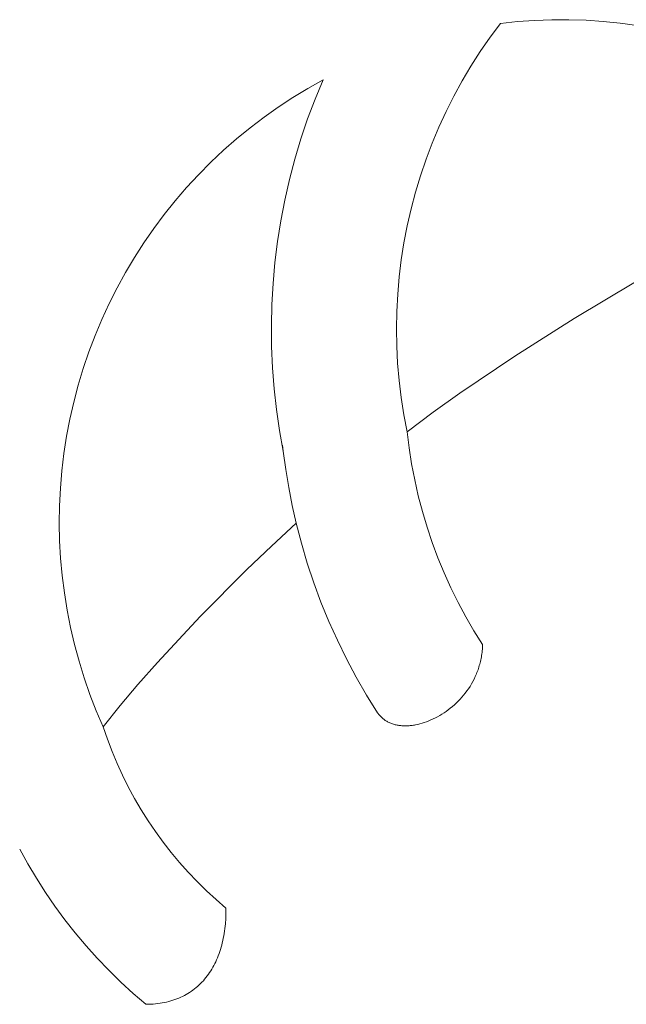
# Model space of a CAD drawing. Header units: millimetres. Extents: x -1459 to 125, y -3469 to 122.
# Tile 156 of 199: x -108.55 to -105.08, y -2913.32 to -2907.68. Entities that reach past the tile are written whole.
import ezdxf

# ---------------------------------------------------------------- set-up
doc = ezdxf.new("R2010")
doc.units = ezdxf.units.MM
doc.header["$MEASUREMENT"] = 0
doc.layers.add('Layer 1', color=7, linetype='Continuous')

msp = doc.modelspace()

# ---------------------------------------------------------------- linework, layer by layer
at = {"layer": 'Layer 1', "color": 18, "lineweight": 9}
for points, knots in [([(-106.3324, -2910.0447), (-106.3324, -2910.0447), (-106.1823, -2909.9335), (-106.1823, -2909.9335), (-106.1823, -2909.9335), (-106.0294, -2909.8245), (-106.0294, -2909.8245), (-106.0294, -2909.8245), (-105.714, -2909.6112), (-105.714, -2909.6112), (-105.714, -2909.6112), (-105.3747, -2909.3961), (-105.3747, -2909.3961), (-105.3747, -2909.3961), (-105.0228, -2909.1867), (-105.0228, -2909.1867), (-105.0228, -2909.1867), (-104.6622, -2908.9849), (-104.6622, -2908.9849), (-104.6622, -2908.9849), (-104.2965, -2908.7929), (-104.2965, -2908.7929), (-104.2965, -2908.7929), (-103.9112, -2908.6034), (-103.9112, -2908.6034), (-103.9112, -2908.6034), (-103.524, -2908.4231), (-103.524, -2908.4231), (-103.524, -2908.4231), (-103.5982, -2908.3585), (-103.5982, -2908.3585), (-103.5982, -2908.3585), (-103.6746, -2908.2965), (-103.6746, -2908.2965), (-103.6746, -2908.2965), (-103.753, -2908.2372), (-103.753, -2908.2372), (-103.753, -2908.2372), (-103.8334, -2908.1806), (-103.8334, -2908.1806), (-103.8334, -2908.1806), (-103.9157, -2908.1268), (-103.9157, -2908.1268), (-103.9157, -2908.1268), (-103.9997, -2908.0758), (-103.9997, -2908.0758), (-103.9997, -2908.0758), (-104.0855, -2908.0277), (-104.0855, -2908.0277), (-104.0855, -2908.0277), (-104.1729, -2907.9826), (-104.1729, -2907.9826), (-104.1729, -2907.9826), (-104.2618, -2907.9405), (-104.2618, -2907.9405), (-104.2618, -2907.9405), (-104.352, -2907.9014), (-104.352, -2907.9014), (-104.352, -2907.9014), (-104.4435, -2907.8655), (-104.4435, -2907.8655), (-104.4435, -2907.8655), (-104.5362, -2907.8327), (-104.5362, -2907.8327), (-104.5362, -2907.8327), (-104.63, -2907.8031), (-104.63, -2907.8031), (-104.63, -2907.8031), (-104.7247, -2907.7767), (-104.7247, -2907.7767), (-104.7247, -2907.7767), (-104.8203, -2907.7536), (-104.8203, -2907.7536), (-104.8203, -2907.7536), (-104.9166, -2907.7338), (-104.9166, -2907.7338), (-104.9166, -2907.7338), (-105.0136, -2907.7172), (-105.0136, -2907.7172), (-105.0136, -2907.7172), (-105.111, -2907.704), (-105.111, -2907.704), (-105.111, -2907.704), (-105.2088, -2907.6941), (-105.2088, -2907.6941), (-105.2088, -2907.6941), (-105.3069, -2907.6876), (-105.3069, -2907.6876), (-105.3069, -2907.6876), (-105.4052, -2907.6845), (-105.4052, -2907.6845), (-105.4052, -2907.6845), (-105.5036, -2907.6846), (-105.5036, -2907.6846), (-105.5036, -2907.6846), (-105.6018, -2907.6882), (-105.6018, -2907.6882), (-105.6018, -2907.6882), (-105.6999, -2907.6951), (-105.6999, -2907.6951), (-105.6999, -2907.6951), (-105.7977, -2907.7054), (-105.7977, -2907.7054), (-105.7977, -2907.7054), (-105.8567, -2907.7849), (-105.8567, -2907.7849), (-105.8567, -2907.7849), (-105.9129, -2907.8664), (-105.9129, -2907.8664), (-105.9129, -2907.8664), (-105.9662, -2907.9499), (-105.9662, -2907.9499), (-105.9662, -2907.9499), (-106.0166, -2908.0351), (-106.0166, -2908.0351), (-106.0166, -2908.0351), (-106.0641, -2908.1219), (-106.0641, -2908.1219), (-106.0641, -2908.1219), (-106.1086, -2908.2104), (-106.1086, -2908.2104), (-106.1086, -2908.2104), (-106.15, -2908.3003), (-106.15, -2908.3003), (-106.15, -2908.3003), (-106.1882, -2908.3917), (-106.1882, -2908.3917), (-106.1882, -2908.3917), (-106.2233, -2908.4842), (-106.2233, -2908.4842), (-106.2233, -2908.4842), (-106.2552, -2908.578), (-106.2552, -2908.578), (-106.2552, -2908.578), (-106.2839, -2908.6727), (-106.2839, -2908.6727), (-106.2839, -2908.6727), (-106.3093, -2908.7684), (-106.3093, -2908.7684), (-106.3093, -2908.7684), (-106.3313, -2908.865), (-106.3313, -2908.865), (-106.3313, -2908.865), (-106.35, -2908.9622), (-106.35, -2908.9622), (-106.35, -2908.9622), (-106.3654, -2909.06), (-106.3654, -2909.06), (-106.3654, -2909.06), (-106.3774, -2909.1583), (-106.3774, -2909.1583), (-106.3774, -2909.1583), (-106.386, -2909.2569), (-106.386, -2909.2569), (-106.386, -2909.2569), (-106.3912, -2909.3558), (-106.3912, -2909.3558), (-106.3912, -2909.3558), (-106.393, -2909.4548), (-106.393, -2909.4548), (-106.393, -2909.4548), (-106.3914, -2909.5538), (-106.3914, -2909.5538), (-106.3914, -2909.5538), (-106.3864, -2909.6527), (-106.3864, -2909.6527), (-106.3864, -2909.6527), (-106.378, -2909.7513), (-106.378, -2909.7513), (-106.378, -2909.7513), (-106.3661, -2909.8496), (-106.3661, -2909.8496), (-106.3661, -2909.8496), (-106.351, -2909.9475), (-106.351, -2909.9475), (-106.351, -2909.9475), (-106.3324, -2910.0447), (-106.3324, -2910.0447)], [0, 0, 0, 0, 0.0169491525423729, 0.0169491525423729, 0.0169491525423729, 0.0338983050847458, 0.0338983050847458, 0.0338983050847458, 0.0508474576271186, 0.0508474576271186, 0.0508474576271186, 0.0677966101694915, 0.0677966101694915, 0.0677966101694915, 0.0847457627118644, 0.0847457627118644, 0.0847457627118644, 0.1016949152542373, 0.1016949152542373, 0.1016949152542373, 0.1186440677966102, 0.1186440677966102, 0.1186440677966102, 0.1355932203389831, 0.1355932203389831, 0.1355932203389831, 0.1525423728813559, 0.1525423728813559, 0.1525423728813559, 0.1694915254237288, 0.1694915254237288, 0.1694915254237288, 0.1864406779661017, 0.1864406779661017, 0.1864406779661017, 0.2033898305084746, 0.2033898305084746, 0.2033898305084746, 0.2203389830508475, 0.2203389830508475, 0.2203389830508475, 0.2372881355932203, 0.2372881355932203, 0.2372881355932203, 0.2542372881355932, 0.2542372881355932, 0.2542372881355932, 0.2711864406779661, 0.2711864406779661, 0.2711864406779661, 0.288135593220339, 0.288135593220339, 0.288135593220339, 0.3050847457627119, 0.3050847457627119, 0.3050847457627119, 0.3220338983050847, 0.3220338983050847, 0.3220338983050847, 0.3389830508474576, 0.3389830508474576, 0.3389830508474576, 0.3559322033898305, 0.3559322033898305, 0.3559322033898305, 0.3728813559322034, 0.3728813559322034, 0.3728813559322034, 0.3898305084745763, 0.3898305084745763, 0.3898305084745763, 0.4067796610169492, 0.4067796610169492, 0.4067796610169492, 0.423728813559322, 0.423728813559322, 0.423728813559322, 0.4406779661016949, 0.4406779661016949, 0.4406779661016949, 0.4576271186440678, 0.4576271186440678, 0.4576271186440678, 0.4745762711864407, 0.4745762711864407, 0.4745762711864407, 0.4915254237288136, 0.4915254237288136, 0.4915254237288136, 0.5084745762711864, 0.5084745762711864, 0.5084745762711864, 0.5254237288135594, 0.5254237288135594, 0.5254237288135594, 0.5423728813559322, 0.5423728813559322, 0.5423728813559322, 0.559322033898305, 0.559322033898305, 0.559322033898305, 0.576271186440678, 0.576271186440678, 0.576271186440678, 0.5932203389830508, 0.5932203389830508, 0.5932203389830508, 0.6101694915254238, 0.6101694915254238, 0.6101694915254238, 0.6271186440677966, 0.6271186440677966, 0.6271186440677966, 0.6440677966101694, 0.6440677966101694, 0.6440677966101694, 0.6610169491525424, 0.6610169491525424, 0.6610169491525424, 0.6779661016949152, 0.6779661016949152, 0.6779661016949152, 0.6949152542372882, 0.6949152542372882, 0.6949152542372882, 0.711864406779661, 0.711864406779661, 0.711864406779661, 0.7288135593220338, 0.7288135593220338, 0.7288135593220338, 0.7457627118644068, 0.7457627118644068, 0.7457627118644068, 0.7627118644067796, 0.7627118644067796, 0.7627118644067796, 0.7796610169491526, 0.7796610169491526, 0.7796610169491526, 0.7966101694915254, 0.7966101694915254, 0.7966101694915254, 0.8135593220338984, 0.8135593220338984, 0.8135593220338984, 0.8305084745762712, 0.8305084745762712, 0.8305084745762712, 0.847457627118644, 0.847457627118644, 0.847457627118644, 0.864406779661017, 0.864406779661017, 0.864406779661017, 0.8813559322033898, 0.8813559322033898, 0.8813559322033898, 0.8983050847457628, 0.8983050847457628, 0.8983050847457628, 0.9152542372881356, 0.9152542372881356, 0.9152542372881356, 0.9322033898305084, 0.9322033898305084, 0.9322033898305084, 0.9491525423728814, 0.9491525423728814, 0.9491525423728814, 0.9661016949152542, 0.9661016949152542, 0.9661016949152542, 0.9830508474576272, 0.9830508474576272, 0.9830508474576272, 1, 1, 1, 1]), ([(-107.0412, -2910.1565), (-107.0412, -2910.1565), (-107.0627, -2910.0377), (-107.0627, -2910.0377), (-107.0627, -2910.0377), (-107.0802, -2909.9182), (-107.0802, -2909.9182), (-107.0802, -2909.9182), (-107.0937, -2909.7983), (-107.0937, -2909.7983), (-107.0937, -2909.7983), (-107.1031, -2909.6779), (-107.1031, -2909.6779), (-107.1031, -2909.6779), (-107.1085, -2909.5573), (-107.1085, -2909.5573), (-107.1085, -2909.5573), (-107.1098, -2909.4366), (-107.1098, -2909.4366), (-107.1098, -2909.4366), (-107.1071, -2909.3159), (-107.1071, -2909.3159), (-107.1071, -2909.3159), (-107.1003, -2909.1954), (-107.1003, -2909.1954), (-107.1003, -2909.1954), (-107.0895, -2909.0752), (-107.0895, -2909.0752), (-107.0895, -2909.0752), (-107.0746, -2908.9554), (-107.0746, -2908.9554), (-107.0746, -2908.9554), (-107.0558, -2908.8362), (-107.0558, -2908.8362), (-107.0558, -2908.8362), (-107.0329, -2908.7176), (-107.0329, -2908.7176), (-107.0329, -2908.7176), (-107.006, -2908.5999), (-107.006, -2908.5999), (-107.006, -2908.5999), (-106.9753, -2908.4832), (-106.9753, -2908.4832), (-106.9753, -2908.4832), (-106.9406, -2908.3676), (-106.9406, -2908.3676), (-106.9406, -2908.3676), (-106.902, -2908.2532), (-106.902, -2908.2532), (-106.902, -2908.2532), (-106.8597, -2908.1402), (-106.8597, -2908.1402), (-106.8597, -2908.1402), (-106.8135, -2908.0286), (-106.8135, -2908.0286), (-106.8135, -2908.0286), (-106.9008, -2908.0777), (-106.9008, -2908.0777), (-106.9008, -2908.0777), (-106.9864, -2908.1297), (-106.9864, -2908.1297), (-106.9864, -2908.1297), (-107.0701, -2908.1847), (-107.0701, -2908.1847), (-107.0701, -2908.1847), (-107.1518, -2908.2426), (-107.1518, -2908.2426), (-107.1518, -2908.2426), (-107.2314, -2908.3033), (-107.2314, -2908.3033), (-107.2314, -2908.3033), (-107.3089, -2908.3667), (-107.3089, -2908.3667), (-107.3089, -2908.3667), (-107.3841, -2908.4328), (-107.3841, -2908.4328), (-107.3841, -2908.4328), (-107.457, -2908.5015), (-107.457, -2908.5015), (-107.457, -2908.5015), (-107.5275, -2908.5727), (-107.5275, -2908.5727), (-107.5275, -2908.5727), (-107.5954, -2908.6462), (-107.5954, -2908.6462), (-107.5954, -2908.6462), (-107.6607, -2908.7221), (-107.6607, -2908.7221), (-107.6607, -2908.7221), (-107.7234, -2908.8002), (-107.7234, -2908.8002), (-107.7234, -2908.8002), (-107.7833, -2908.8805), (-107.7833, -2908.8805), (-107.7833, -2908.8805), (-107.8403, -2908.9628), (-107.8403, -2908.9628), (-107.8403, -2908.9628), (-107.8945, -2909.047), (-107.8945, -2909.047), (-107.8945, -2909.047), (-107.9457, -2909.1331), (-107.9457, -2909.1331), (-107.9457, -2909.1331), (-107.9938, -2909.2209), (-107.9938, -2909.2209), (-107.9938, -2909.2209), (-108.0389, -2909.3103), (-108.0389, -2909.3103), (-108.0389, -2909.3103), (-108.0809, -2909.4012), (-108.0809, -2909.4012), (-108.0809, -2909.4012), (-108.1196, -2909.4936), (-108.1196, -2909.4936), (-108.1196, -2909.4936), (-108.1551, -2909.5872), (-108.1551, -2909.5872), (-108.1551, -2909.5872), (-108.1873, -2909.682), (-108.1873, -2909.682), (-108.1873, -2909.682), (-108.2163, -2909.7779), (-108.2163, -2909.7779), (-108.2163, -2909.7779), (-108.2418, -2909.8747), (-108.2418, -2909.8747), (-108.2418, -2909.8747), (-108.264, -2909.9723), (-108.264, -2909.9723), (-108.264, -2909.9723), (-108.2827, -2910.0707), (-108.2827, -2910.0707), (-108.2827, -2910.0707), (-108.2981, -2910.1697), (-108.2981, -2910.1697), (-108.2981, -2910.1697), (-108.3099, -2910.2691), (-108.3099, -2910.2691), (-108.3099, -2910.2691), (-108.3183, -2910.3689), (-108.3183, -2910.3689), (-108.3183, -2910.3689), (-108.3232, -2910.4689), (-108.3232, -2910.4689), (-108.3232, -2910.4689), (-108.3247, -2910.569), (-108.3247, -2910.569), (-108.3247, -2910.569), (-108.3226, -2910.6691), (-108.3226, -2910.6691), (-108.3226, -2910.6691), (-108.3171, -2910.7691), (-108.3171, -2910.7691), (-108.3171, -2910.7691), (-108.3081, -2910.8689), (-108.3081, -2910.8689), (-108.3081, -2910.8689), (-108.2956, -2910.9682), (-108.2956, -2910.9682), (-108.2956, -2910.9682), (-108.2797, -2911.0671), (-108.2797, -2911.0671), (-108.2797, -2911.0671), (-108.2603, -2911.1653), (-108.2603, -2911.1653), (-108.2603, -2911.1653), (-108.2375, -2911.2628), (-108.2375, -2911.2628), (-108.2375, -2911.2628), (-108.2114, -2911.3595), (-108.2114, -2911.3595), (-108.2114, -2911.3595), (-108.1819, -2911.4552), (-108.1819, -2911.4552), (-108.1819, -2911.4552), (-108.1491, -2911.5498), (-108.1491, -2911.5498), (-108.1491, -2911.5498), (-108.113, -2911.6432), (-108.113, -2911.6432), (-108.113, -2911.6432), (-108.0736, -2911.7353), (-108.0736, -2911.7353), (-108.0736, -2911.7353), (-107.9755, -2911.6138), (-107.9755, -2911.6138), (-107.9755, -2911.6138), (-107.8739, -2911.4936), (-107.8739, -2911.4936), (-107.8739, -2911.4936), (-107.7629, -2911.3675), (-107.7629, -2911.3675), (-107.7629, -2911.3675), (-107.5178, -2911.1035), (-107.5178, -2911.1035), (-107.5178, -2911.1035), (-107.2496, -2910.8335), (-107.2496, -2910.8335), (-107.2496, -2910.8335), (-107.1097, -2910.6998), (-107.1097, -2910.6998), (-107.1097, -2910.6998), (-106.9675, -2910.5689), (-106.9675, -2910.5689), (-106.9675, -2910.5689), (-106.9906, -2910.4667), (-106.9906, -2910.4667), (-106.9906, -2910.4667), (-107.0105, -2910.3638), (-107.0105, -2910.3638), (-107.0105, -2910.3638), (-107.0274, -2910.2604), (-107.0274, -2910.2604), (-107.0274, -2910.2604), (-107.0412, -2910.1565), (-107.0412, -2910.1565)], [0, 0, 0, 0, 0.0138888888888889, 0.0138888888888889, 0.0138888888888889, 0.0277777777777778, 0.0277777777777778, 0.0277777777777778, 0.0416666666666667, 0.0416666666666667, 0.0416666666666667, 0.0555555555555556, 0.0555555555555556, 0.0555555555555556, 0.0694444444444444, 0.0694444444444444, 0.0694444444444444, 0.0833333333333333, 0.0833333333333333, 0.0833333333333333, 0.0972222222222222, 0.0972222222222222, 0.0972222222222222, 0.1111111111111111, 0.1111111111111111, 0.1111111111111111, 0.125, 0.125, 0.125, 0.1388888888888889, 0.1388888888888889, 0.1388888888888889, 0.1527777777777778, 0.1527777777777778, 0.1527777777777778, 0.1666666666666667, 0.1666666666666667, 0.1666666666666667, 0.1805555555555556, 0.1805555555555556, 0.1805555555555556, 0.1944444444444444, 0.1944444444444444, 0.1944444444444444, 0.2083333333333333, 0.2083333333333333, 0.2083333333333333, 0.2222222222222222, 0.2222222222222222, 0.2222222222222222, 0.2361111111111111, 0.2361111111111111, 0.2361111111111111, 0.25, 0.25, 0.25, 0.2638888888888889, 0.2638888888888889, 0.2638888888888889, 0.2777777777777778, 0.2777777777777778, 0.2777777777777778, 0.2916666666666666, 0.2916666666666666, 0.2916666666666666, 0.3055555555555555, 0.3055555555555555, 0.3055555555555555, 0.3194444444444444, 0.3194444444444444, 0.3194444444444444, 0.3333333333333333, 0.3333333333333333, 0.3333333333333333, 0.3472222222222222, 0.3472222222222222, 0.3472222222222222, 0.3611111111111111, 0.3611111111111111, 0.3611111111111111, 0.375, 0.375, 0.375, 0.3888888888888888, 0.3888888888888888, 0.3888888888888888, 0.4027777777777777, 0.4027777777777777, 0.4027777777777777, 0.4166666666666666, 0.4166666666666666, 0.4166666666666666, 0.4305555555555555, 0.4305555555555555, 0.4305555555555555, 0.4444444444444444, 0.4444444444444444, 0.4444444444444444, 0.4583333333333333, 0.4583333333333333, 0.4583333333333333, 0.4722222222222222, 0.4722222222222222, 0.4722222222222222, 0.4861111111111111, 0.4861111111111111, 0.4861111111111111, 0.5, 0.5, 0.5, 0.5138888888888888, 0.5138888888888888, 0.5138888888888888, 0.5277777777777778, 0.5277777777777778, 0.5277777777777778, 0.5416666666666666, 0.5416666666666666, 0.5416666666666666, 0.5555555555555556, 0.5555555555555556, 0.5555555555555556, 0.5694444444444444, 0.5694444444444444, 0.5694444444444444, 0.5833333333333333, 0.5833333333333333, 0.5833333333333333, 0.5972222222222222, 0.5972222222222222, 0.5972222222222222, 0.611111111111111, 0.611111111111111, 0.611111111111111, 0.625, 0.625, 0.625, 0.6388888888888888, 0.6388888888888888, 0.6388888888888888, 0.6527777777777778, 0.6527777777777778, 0.6527777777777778, 0.6666666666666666, 0.6666666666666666, 0.6666666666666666, 0.6805555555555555, 0.6805555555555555, 0.6805555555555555, 0.6944444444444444, 0.6944444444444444, 0.6944444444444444, 0.7083333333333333, 0.7083333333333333, 0.7083333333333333, 0.7222222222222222, 0.7222222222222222, 0.7222222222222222, 0.736111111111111, 0.736111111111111, 0.736111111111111, 0.75, 0.75, 0.75, 0.7638888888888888, 0.7638888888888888, 0.7638888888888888, 0.7777777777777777, 0.7777777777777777, 0.7777777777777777, 0.7916666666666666, 0.7916666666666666, 0.7916666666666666, 0.8055555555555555, 0.8055555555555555, 0.8055555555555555, 0.8194444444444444, 0.8194444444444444, 0.8194444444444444, 0.8333333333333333, 0.8333333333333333, 0.8333333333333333, 0.8472222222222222, 0.8472222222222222, 0.8472222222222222, 0.861111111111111, 0.861111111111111, 0.861111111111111, 0.875, 0.875, 0.875, 0.8888888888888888, 0.8888888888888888, 0.8888888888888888, 0.9027777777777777, 0.9027777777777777, 0.9027777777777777, 0.9166666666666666, 0.9166666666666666, 0.9166666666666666, 0.9305555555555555, 0.9305555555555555, 0.9305555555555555, 0.9444444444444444, 0.9444444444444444, 0.9444444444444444, 0.9583333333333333, 0.9583333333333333, 0.9583333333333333, 0.9722222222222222, 0.9722222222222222, 0.9722222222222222, 0.986111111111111, 0.986111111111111, 0.986111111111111, 1, 1, 1, 1])]:
    msp.add_open_spline(points, degree=3, knots=knots, dxfattribs=at)
at = {"layer": 'Layer 1', "color": 5, "lineweight": 9}
for points, knots in [([(-106.9675, -2910.5689), (-106.9675, -2910.5689), (-106.9378, -2910.6838), (-106.9378, -2910.6838), (-106.9378, -2910.6838), (-106.9041, -2910.7976), (-106.9041, -2910.7976), (-106.9041, -2910.7976), (-106.8666, -2910.9102), (-106.8666, -2910.9102), (-106.8666, -2910.9102), (-106.8254, -2911.0215), (-106.8254, -2911.0215), (-106.8254, -2911.0215), (-106.7804, -2911.1313), (-106.7804, -2911.1313), (-106.7804, -2911.1313), (-106.7317, -2911.2395), (-106.7317, -2911.2395), (-106.7317, -2911.2395), (-106.6794, -2911.346), (-106.6794, -2911.346), (-106.6794, -2911.346), (-106.6234, -2911.4507), (-106.6234, -2911.4507), (-106.6234, -2911.4507), (-106.564, -2911.5534), (-106.564, -2911.5534), (-106.564, -2911.5534), (-106.5012, -2911.6541), (-106.5012, -2911.6541), (-106.5012, -2911.6541), (-106.4982, -2911.6585), (-106.4982, -2911.6585), (-106.4982, -2911.6585), (-106.4951, -2911.6628), (-106.4951, -2911.6628), (-106.4951, -2911.6628), (-106.4919, -2911.667), (-106.4919, -2911.667), (-106.4919, -2911.667), (-106.4885, -2911.671), (-106.4885, -2911.671), (-106.4885, -2911.671), (-106.485, -2911.6749), (-106.485, -2911.6749), (-106.485, -2911.6749), (-106.4815, -2911.6786), (-106.4815, -2911.6786), (-106.4815, -2911.6786), (-106.4778, -2911.6822), (-106.4778, -2911.6822), (-106.4778, -2911.6822), (-106.474, -2911.6857), (-106.474, -2911.6857), (-106.474, -2911.6857), (-106.4701, -2911.689), (-106.4701, -2911.689), (-106.4701, -2911.689), (-106.4661, -2911.6922), (-106.4661, -2911.6922), (-106.4661, -2911.6922), (-106.462, -2911.6952), (-106.462, -2911.6952), (-106.462, -2911.6952), (-106.4577, -2911.6982), (-106.4577, -2911.6982), (-106.4577, -2911.6982), (-106.4534, -2911.701), (-106.4534, -2911.701), (-106.4534, -2911.701), (-106.449, -2911.7036), (-106.449, -2911.7036), (-106.449, -2911.7036), (-106.4445, -2911.7061), (-106.4445, -2911.7061), (-106.4445, -2911.7061), (-106.4399, -2911.7085), (-106.4399, -2911.7085), (-106.4399, -2911.7085), (-106.4353, -2911.7108), (-106.4353, -2911.7108), (-106.4353, -2911.7108), (-106.4305, -2911.7129), (-106.4305, -2911.7129), (-106.4305, -2911.7129), (-106.4256, -2911.7149), (-106.4256, -2911.7149), (-106.4256, -2911.7149), (-106.4207, -2911.7168), (-106.4207, -2911.7168), (-106.4207, -2911.7168), (-106.4157, -2911.7185), (-106.4157, -2911.7185), (-106.4157, -2911.7185), (-106.4106, -2911.7201), (-106.4106, -2911.7201), (-106.4106, -2911.7201), (-106.4055, -2911.7216), (-106.4055, -2911.7216), (-106.4055, -2911.7216), (-106.4002, -2911.7229), (-106.4002, -2911.7229), (-106.4002, -2911.7229), (-106.3949, -2911.7241), (-106.3949, -2911.7241), (-106.3949, -2911.7241), (-106.3895, -2911.7252), (-106.3895, -2911.7252), (-106.3895, -2911.7252), (-106.3841, -2911.7262), (-106.3841, -2911.7262), (-106.3841, -2911.7262), (-106.3786, -2911.727), (-106.3786, -2911.727), (-106.3786, -2911.727), (-106.373, -2911.7277), (-106.373, -2911.7277), (-106.373, -2911.7277), (-106.3674, -2911.7283), (-106.3674, -2911.7283), (-106.3674, -2911.7283), (-106.3617, -2911.7288), (-106.3617, -2911.7288), (-106.3617, -2911.7288), (-106.356, -2911.7291), (-106.356, -2911.7291), (-106.356, -2911.7291), (-106.3502, -2911.7293), (-106.3502, -2911.7293), (-106.3502, -2911.7293), (-106.3444, -2911.7294), (-106.3444, -2911.7294), (-106.3444, -2911.7294), (-106.3385, -2911.7294), (-106.3385, -2911.7294), (-106.3385, -2911.7294), (-106.3326, -2911.7292), (-106.3326, -2911.7292), (-106.3326, -2911.7292), (-106.3266, -2911.729), (-106.3266, -2911.729), (-106.3266, -2911.729), (-106.3206, -2911.7286), (-106.3206, -2911.7286), (-106.3206, -2911.7286), (-106.3145, -2911.728), (-106.3145, -2911.728), (-106.3145, -2911.728), (-106.3084, -2911.7274), (-106.3084, -2911.7274), (-106.3084, -2911.7274), (-106.3023, -2911.7266), (-106.3023, -2911.7266), (-106.3023, -2911.7266), (-106.2962, -2911.7258), (-106.2962, -2911.7258), (-106.2962, -2911.7258), (-106.29, -2911.7248), (-106.29, -2911.7248), (-106.29, -2911.7248), (-106.2838, -2911.7236), (-106.2838, -2911.7236), (-106.2838, -2911.7236), (-106.2713, -2911.7211), (-106.2713, -2911.7211), (-106.2713, -2911.7211), (-106.2587, -2911.718), (-106.2587, -2911.718), (-106.2587, -2911.718), (-106.2461, -2911.7145), (-106.2461, -2911.7145), (-106.2461, -2911.7145), (-106.2334, -2911.7106), (-106.2334, -2911.7106), (-106.2334, -2911.7106), (-106.2207, -2911.7061), (-106.2207, -2911.7061), (-106.2207, -2911.7061), (-106.208, -2911.7013), (-106.208, -2911.7013), (-106.208, -2911.7013), (-106.1953, -2911.696), (-106.1953, -2911.696), (-106.1953, -2911.696), (-106.1826, -2911.6902), (-106.1826, -2911.6902), (-106.1826, -2911.6902), (-106.17, -2911.6841), (-106.17, -2911.6841), (-106.17, -2911.6841), (-106.1574, -2911.6774), (-106.1574, -2911.6774), (-106.1574, -2911.6774), (-106.145, -2911.6704), (-106.145, -2911.6704), (-106.145, -2911.6704), (-106.1326, -2911.663), (-106.1326, -2911.663), (-106.1326, -2911.663), (-106.1203, -2911.6551), (-106.1203, -2911.6551), (-106.1203, -2911.6551), (-106.1082, -2911.6468), (-106.1082, -2911.6468), (-106.1082, -2911.6468), (-106.0963, -2911.6381), (-106.0963, -2911.6381), (-106.0963, -2911.6381), (-106.0845, -2911.629), (-106.0845, -2911.629), (-106.0845, -2911.629), (-106.0729, -2911.6195), (-106.0729, -2911.6195), (-106.0729, -2911.6195), (-106.0615, -2911.6096), (-106.0615, -2911.6096), (-106.0615, -2911.6096), (-106.0504, -2911.5993), (-106.0504, -2911.5993), (-106.0504, -2911.5993), (-106.0395, -2911.5886), (-106.0395, -2911.5886), (-106.0395, -2911.5886), (-106.0288, -2911.5775), (-106.0288, -2911.5775), (-106.0288, -2911.5775), (-106.0185, -2911.5661), (-106.0185, -2911.5661), (-106.0185, -2911.5661), (-106.0085, -2911.5543), (-106.0085, -2911.5543), (-106.0085, -2911.5543), (-105.9987, -2911.5421), (-105.9987, -2911.5421), (-105.9987, -2911.5421), (-105.9894, -2911.5295), (-105.9894, -2911.5295), (-105.9894, -2911.5295), (-105.9803, -2911.5166), (-105.9803, -2911.5166), (-105.9803, -2911.5166), (-105.9717, -2911.5033), (-105.9717, -2911.5033), (-105.9717, -2911.5033), (-105.9635, -2911.4897), (-105.9635, -2911.4897), (-105.9635, -2911.4897), (-105.9556, -2911.4757), (-105.9556, -2911.4757), (-105.9556, -2911.4757), (-105.9482, -2911.4614), (-105.9482, -2911.4614), (-105.9482, -2911.4614), (-105.9413, -2911.4467), (-105.9413, -2911.4467), (-105.9413, -2911.4467), (-105.9348, -2911.4317), (-105.9348, -2911.4317), (-105.9348, -2911.4317), (-105.9317, -2911.4241), (-105.9317, -2911.4241), (-105.9317, -2911.4241), (-105.9288, -2911.4164), (-105.9288, -2911.4164), (-105.9288, -2911.4164), (-105.9259, -2911.4086), (-105.9259, -2911.4086), (-105.9259, -2911.4086), (-105.9233, -2911.4007), (-105.9233, -2911.4007), (-105.9233, -2911.4007), (-105.9207, -2911.3928), (-105.9207, -2911.3928), (-105.9207, -2911.3928), (-105.9183, -2911.3847), (-105.9183, -2911.3847), (-105.9183, -2911.3847), (-105.916, -2911.3766), (-105.916, -2911.3766), (-105.916, -2911.3766), (-105.9139, -2911.3684), (-105.9139, -2911.3684), (-105.9139, -2911.3684), (-105.9118, -2911.3601), (-105.9118, -2911.3601), (-105.9118, -2911.3601), (-105.91, -2911.3518), (-105.91, -2911.3518), (-105.91, -2911.3518), (-105.9083, -2911.3434), (-105.9083, -2911.3434), (-105.9083, -2911.3434), (-105.9067, -2911.3349), (-105.9067, -2911.3349), (-105.9067, -2911.3349), (-105.9053, -2911.3263), (-105.9053, -2911.3263), (-105.9053, -2911.3263), (-105.904, -2911.3176), (-105.904, -2911.3176), (-105.904, -2911.3176), (-105.9029, -2911.3089), (-105.9029, -2911.3089), (-105.9029, -2911.3089), (-105.9019, -2911.3001), (-105.9019, -2911.3001), (-105.9019, -2911.3001), (-105.9011, -2911.2912), (-105.9011, -2911.2912), (-105.9011, -2911.2912), (-105.9004, -2911.2822), (-105.9004, -2911.2822), (-105.9004, -2911.2822), (-105.9, -2911.2732), (-105.9, -2911.2732), (-105.9, -2911.2732), (-105.8996, -2911.2641), (-105.8996, -2911.2641), (-105.8996, -2911.2641), (-105.9491, -2911.185), (-105.9491, -2911.185), (-105.9491, -2911.185), (-105.9958, -2911.1043), (-105.9958, -2911.1043), (-105.9958, -2911.1043), (-106.0398, -2911.0221), (-106.0398, -2911.0221), (-106.0398, -2911.0221), (-106.0811, -2910.9384), (-106.0811, -2910.9384), (-106.0811, -2910.9384), (-106.1195, -2910.8534), (-106.1195, -2910.8534), (-106.1195, -2910.8534), (-106.1551, -2910.7672), (-106.1551, -2910.7672), (-106.1551, -2910.7672), (-106.1877, -2910.6799), (-106.1877, -2910.6799), (-106.1877, -2910.6799), (-106.2174, -2910.5914), (-106.2174, -2910.5914), (-106.2174, -2910.5914), (-106.2442, -2910.5021), (-106.2442, -2910.5021), (-106.2442, -2910.5021), (-106.2679, -2910.4119), (-106.2679, -2910.4119), (-106.2679, -2910.4119), (-106.2887, -2910.321), (-106.2887, -2910.321), (-106.2887, -2910.321), (-106.3063, -2910.2294), (-106.3063, -2910.2294), (-106.3063, -2910.2294), (-106.3209, -2910.1373), (-106.3209, -2910.1373), (-106.3209, -2910.1373), (-106.3324, -2910.0447), (-106.3324, -2910.0447)], [0, 0, 0, 0, 0.0083333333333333, 0.0083333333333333, 0.0083333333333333, 0.0166666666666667, 0.0166666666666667, 0.0166666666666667, 0.025, 0.025, 0.025, 0.0333333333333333, 0.0333333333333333, 0.0333333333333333, 0.0416666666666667, 0.0416666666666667, 0.0416666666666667, 0.05, 0.05, 0.05, 0.0583333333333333, 0.0583333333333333, 0.0583333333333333, 0.0666666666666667, 0.0666666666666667, 0.0666666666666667, 0.075, 0.075, 0.075, 0.0833333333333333, 0.0833333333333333, 0.0833333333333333, 0.0916666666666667, 0.0916666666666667, 0.0916666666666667, 0.1, 0.1, 0.1, 0.1083333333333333, 0.1083333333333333, 0.1083333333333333, 0.1166666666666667, 0.1166666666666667, 0.1166666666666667, 0.125, 0.125, 0.125, 0.1333333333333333, 0.1333333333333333, 0.1333333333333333, 0.1416666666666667, 0.1416666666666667, 0.1416666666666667, 0.15, 0.15, 0.15, 0.1583333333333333, 0.1583333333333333, 0.1583333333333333, 0.1666666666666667, 0.1666666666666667, 0.1666666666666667, 0.175, 0.175, 0.175, 0.1833333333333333, 0.1833333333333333, 0.1833333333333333, 0.1916666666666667, 0.1916666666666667, 0.1916666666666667, 0.2, 0.2, 0.2, 0.2083333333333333, 0.2083333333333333, 0.2083333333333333, 0.2166666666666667, 0.2166666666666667, 0.2166666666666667, 0.225, 0.225, 0.225, 0.2333333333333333, 0.2333333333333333, 0.2333333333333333, 0.2416666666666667, 0.2416666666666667, 0.2416666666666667, 0.25, 0.25, 0.25, 0.2583333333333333, 0.2583333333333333, 0.2583333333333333, 0.2666666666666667, 0.2666666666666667, 0.2666666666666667, 0.275, 0.275, 0.275, 0.2833333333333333, 0.2833333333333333, 0.2833333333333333, 0.2916666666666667, 0.2916666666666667, 0.2916666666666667, 0.3, 0.3, 0.3, 0.3083333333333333, 0.3083333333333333, 0.3083333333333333, 0.3166666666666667, 0.3166666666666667, 0.3166666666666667, 0.325, 0.325, 0.325, 0.3333333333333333, 0.3333333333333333, 0.3333333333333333, 0.3416666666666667, 0.3416666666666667, 0.3416666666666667, 0.35, 0.35, 0.35, 0.3583333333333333, 0.3583333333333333, 0.3583333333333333, 0.3666666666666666, 0.3666666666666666, 0.3666666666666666, 0.375, 0.375, 0.375, 0.3833333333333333, 0.3833333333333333, 0.3833333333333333, 0.3916666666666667, 0.3916666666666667, 0.3916666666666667, 0.4, 0.4, 0.4, 0.4083333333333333, 0.4083333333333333, 0.4083333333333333, 0.4166666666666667, 0.4166666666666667, 0.4166666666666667, 0.425, 0.425, 0.425, 0.4333333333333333, 0.4333333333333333, 0.4333333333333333, 0.4416666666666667, 0.4416666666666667, 0.4416666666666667, 0.45, 0.45, 0.45, 0.4583333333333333, 0.4583333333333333, 0.4583333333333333, 0.4666666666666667, 0.4666666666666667, 0.4666666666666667, 0.475, 0.475, 0.475, 0.4833333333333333, 0.4833333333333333, 0.4833333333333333, 0.4916666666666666, 0.4916666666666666, 0.4916666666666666, 0.5, 0.5, 0.5, 0.5083333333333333, 0.5083333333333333, 0.5083333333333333, 0.5166666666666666, 0.5166666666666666, 0.5166666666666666, 0.525, 0.525, 0.525, 0.5333333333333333, 0.5333333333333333, 0.5333333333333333, 0.5416666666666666, 0.5416666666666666, 0.5416666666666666, 0.55, 0.55, 0.55, 0.5583333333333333, 0.5583333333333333, 0.5583333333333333, 0.5666666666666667, 0.5666666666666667, 0.5666666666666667, 0.575, 0.575, 0.575, 0.5833333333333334, 0.5833333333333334, 0.5833333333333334, 0.5916666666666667, 0.5916666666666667, 0.5916666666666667, 0.6, 0.6, 0.6, 0.6083333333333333, 0.6083333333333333, 0.6083333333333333, 0.6166666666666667, 0.6166666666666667, 0.6166666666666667, 0.625, 0.625, 0.625, 0.6333333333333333, 0.6333333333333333, 0.6333333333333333, 0.6416666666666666, 0.6416666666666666, 0.6416666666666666, 0.65, 0.65, 0.65, 0.6583333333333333, 0.6583333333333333, 0.6583333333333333, 0.6666666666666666, 0.6666666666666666, 0.6666666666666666, 0.675, 0.675, 0.675, 0.6833333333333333, 0.6833333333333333, 0.6833333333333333, 0.6916666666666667, 0.6916666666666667, 0.6916666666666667, 0.7, 0.7, 0.7, 0.7083333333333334, 0.7083333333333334, 0.7083333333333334, 0.7166666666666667, 0.7166666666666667, 0.7166666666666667, 0.725, 0.725, 0.725, 0.7333333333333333, 0.7333333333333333, 0.7333333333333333, 0.7416666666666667, 0.7416666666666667, 0.7416666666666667, 0.75, 0.75, 0.75, 0.7583333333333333, 0.7583333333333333, 0.7583333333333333, 0.7666666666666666, 0.7666666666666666, 0.7666666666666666, 0.775, 0.775, 0.775, 0.7833333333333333, 0.7833333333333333, 0.7833333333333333, 0.7916666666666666, 0.7916666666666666, 0.7916666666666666, 0.8, 0.8, 0.8, 0.8083333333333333, 0.8083333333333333, 0.8083333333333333, 0.8166666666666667, 0.8166666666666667, 0.8166666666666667, 0.825, 0.825, 0.825, 0.8333333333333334, 0.8333333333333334, 0.8333333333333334, 0.8416666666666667, 0.8416666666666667, 0.8416666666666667, 0.85, 0.85, 0.85, 0.8583333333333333, 0.8583333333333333, 0.8583333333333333, 0.8666666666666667, 0.8666666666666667, 0.8666666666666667, 0.875, 0.875, 0.875, 0.8833333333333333, 0.8833333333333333, 0.8833333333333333, 0.8916666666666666, 0.8916666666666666, 0.8916666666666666, 0.9, 0.9, 0.9, 0.9083333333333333, 0.9083333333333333, 0.9083333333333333, 0.9166666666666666, 0.9166666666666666, 0.9166666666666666, 0.9249999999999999, 0.9249999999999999, 0.9249999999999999, 0.9333333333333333, 0.9333333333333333, 0.9333333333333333, 0.9416666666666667, 0.9416666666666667, 0.9416666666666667, 0.95, 0.95, 0.95, 0.9583333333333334, 0.9583333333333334, 0.9583333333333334, 0.9666666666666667, 0.9666666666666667, 0.9666666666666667, 0.975, 0.975, 0.975, 0.9833333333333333, 0.9833333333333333, 0.9833333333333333, 0.9916666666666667, 0.9916666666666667, 0.9916666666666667, 1, 1, 1, 1]), ([(-108.5516, -2912.4362), (-108.5516, -2912.4362), (-108.5051, -2912.5202), (-108.5051, -2912.5202), (-108.5051, -2912.5202), (-108.4559, -2912.6027), (-108.4559, -2912.6027), (-108.4559, -2912.6027), (-108.404, -2912.6835), (-108.404, -2912.6835), (-108.404, -2912.6835), (-108.3496, -2912.7626), (-108.3496, -2912.7626), (-108.3496, -2912.7626), (-108.2927, -2912.84), (-108.2927, -2912.84), (-108.2927, -2912.84), (-108.2333, -2912.9154), (-108.2333, -2912.9154), (-108.2333, -2912.9154), (-108.1715, -2912.989), (-108.1715, -2912.989), (-108.1715, -2912.989), (-108.1074, -2913.0604), (-108.1074, -2913.0604), (-108.1074, -2913.0604), (-108.041, -2913.1298), (-108.041, -2913.1298), (-108.041, -2913.1298), (-107.9724, -2913.197), (-107.9724, -2913.197), (-107.9724, -2913.197), (-107.9017, -2913.262), (-107.9017, -2913.262), (-107.9017, -2913.262), (-107.8289, -2913.3246), (-107.8289, -2913.3246), (-107.8289, -2913.3246), (-107.8148, -2913.3245), (-107.8148, -2913.3245), (-107.8148, -2913.3245), (-107.8009, -2913.324), (-107.8009, -2913.324), (-107.8009, -2913.324), (-107.7872, -2913.3232), (-107.7872, -2913.3232), (-107.7872, -2913.3232), (-107.7738, -2913.322), (-107.7738, -2913.322), (-107.7738, -2913.322), (-107.7605, -2913.3206), (-107.7605, -2913.3206), (-107.7605, -2913.3206), (-107.7475, -2913.3188), (-107.7475, -2913.3188), (-107.7475, -2913.3188), (-107.7347, -2913.3167), (-107.7347, -2913.3167), (-107.7347, -2913.3167), (-107.7221, -2913.3144), (-107.7221, -2913.3144), (-107.7221, -2913.3144), (-107.7097, -2913.3117), (-107.7097, -2913.3117), (-107.7097, -2913.3117), (-107.6975, -2913.3087), (-107.6975, -2913.3087), (-107.6975, -2913.3087), (-107.6855, -2913.3054), (-107.6855, -2913.3054), (-107.6855, -2913.3054), (-107.6738, -2913.3018), (-107.6738, -2913.3018), (-107.6738, -2913.3018), (-107.6623, -2913.2979), (-107.6623, -2913.2979), (-107.6623, -2913.2979), (-107.6509, -2913.2937), (-107.6509, -2913.2937), (-107.6509, -2913.2937), (-107.6398, -2913.2892), (-107.6398, -2913.2892), (-107.6398, -2913.2892), (-107.6289, -2913.2844), (-107.6289, -2913.2844), (-107.6289, -2913.2844), (-107.6183, -2913.2794), (-107.6183, -2913.2794), (-107.6183, -2913.2794), (-107.6078, -2913.2741), (-107.6078, -2913.2741), (-107.6078, -2913.2741), (-107.5976, -2913.2685), (-107.5976, -2913.2685), (-107.5976, -2913.2685), (-107.5876, -2913.2626), (-107.5876, -2913.2626), (-107.5876, -2913.2626), (-107.5778, -2913.2564), (-107.5778, -2913.2564), (-107.5778, -2913.2564), (-107.5682, -2913.25), (-107.5682, -2913.25), (-107.5682, -2913.25), (-107.5588, -2913.2433), (-107.5588, -2913.2433), (-107.5588, -2913.2433), (-107.5497, -2913.2364), (-107.5497, -2913.2364), (-107.5497, -2913.2364), (-107.5408, -2913.2291), (-107.5408, -2913.2291), (-107.5408, -2913.2291), (-107.5321, -2913.2217), (-107.5321, -2913.2217), (-107.5321, -2913.2217), (-107.5236, -2913.2139), (-107.5236, -2913.2139), (-107.5236, -2913.2139), (-107.5154, -2913.206), (-107.5154, -2913.206), (-107.5154, -2913.206), (-107.5073, -2913.1977), (-107.5073, -2913.1977), (-107.5073, -2913.1977), (-107.4995, -2913.1892), (-107.4995, -2913.1892), (-107.4995, -2913.1892), (-107.492, -2913.1805), (-107.492, -2913.1805), (-107.492, -2913.1805), (-107.4846, -2913.1715), (-107.4846, -2913.1715), (-107.4846, -2913.1715), (-107.4775, -2913.1623), (-107.4775, -2913.1623), (-107.4775, -2913.1623), (-107.4706, -2913.1529), (-107.4706, -2913.1529), (-107.4706, -2913.1529), (-107.4639, -2913.1432), (-107.4639, -2913.1432), (-107.4639, -2913.1432), (-107.4574, -2913.1333), (-107.4574, -2913.1333), (-107.4574, -2913.1333), (-107.4512, -2913.1232), (-107.4512, -2913.1232), (-107.4512, -2913.1232), (-107.4452, -2913.1128), (-107.4452, -2913.1128), (-107.4452, -2913.1128), (-107.4394, -2913.1022), (-107.4394, -2913.1022), (-107.4394, -2913.1022), (-107.4338, -2913.0914), (-107.4338, -2913.0914), (-107.4338, -2913.0914), (-107.4285, -2913.0804), (-107.4285, -2913.0804), (-107.4285, -2913.0804), (-107.4234, -2913.0692), (-107.4234, -2913.0692), (-107.4234, -2913.0692), (-107.4186, -2913.0578), (-107.4186, -2913.0578), (-107.4186, -2913.0578), (-107.4139, -2913.0461), (-107.4139, -2913.0461), (-107.4139, -2913.0461), (-107.4095, -2913.0343), (-107.4095, -2913.0343), (-107.4095, -2913.0343), (-107.4053, -2913.0222), (-107.4053, -2913.0222), (-107.4053, -2913.0222), (-107.4014, -2913.01), (-107.4014, -2913.01), (-107.4014, -2913.01), (-107.3977, -2912.9975), (-107.3977, -2912.9975), (-107.3977, -2912.9975), (-107.3942, -2912.9849), (-107.3942, -2912.9849), (-107.3942, -2912.9849), (-107.3909, -2912.972), (-107.3909, -2912.972), (-107.3909, -2912.972), (-107.3879, -2912.959), (-107.3879, -2912.959), (-107.3879, -2912.959), (-107.3851, -2912.9458), (-107.3851, -2912.9458), (-107.3851, -2912.9458), (-107.3826, -2912.9324), (-107.3826, -2912.9324), (-107.3826, -2912.9324), (-107.3803, -2912.9188), (-107.3803, -2912.9188), (-107.3803, -2912.9188), (-107.3782, -2912.9051), (-107.3782, -2912.9051), (-107.3782, -2912.9051), (-107.3763, -2912.8912), (-107.3763, -2912.8912), (-107.3763, -2912.8912), (-107.3747, -2912.8771), (-107.3747, -2912.8771), (-107.3747, -2912.8771), (-107.3733, -2912.8628), (-107.3733, -2912.8628), (-107.3733, -2912.8628), (-107.3713, -2912.8338), (-107.3713, -2912.8338), (-107.3713, -2912.8338), (-107.3702, -2912.8041), (-107.3702, -2912.8041), (-107.3702, -2912.8041), (-107.37, -2912.7739), (-107.37, -2912.7739), (-107.37, -2912.7739), (-107.4267, -2912.7251), (-107.4267, -2912.7251), (-107.4267, -2912.7251), (-107.4817, -2912.6744), (-107.4817, -2912.6744), (-107.4817, -2912.6744), (-107.535, -2912.622), (-107.535, -2912.622), (-107.535, -2912.622), (-107.5865, -2912.5678), (-107.5865, -2912.5678), (-107.5865, -2912.5678), (-107.6362, -2912.512), (-107.6362, -2912.512), (-107.6362, -2912.512), (-107.6841, -2912.4545), (-107.6841, -2912.4545), (-107.6841, -2912.4545), (-107.73, -2912.3955), (-107.73, -2912.3955), (-107.73, -2912.3955), (-107.774, -2912.3351), (-107.774, -2912.3351), (-107.774, -2912.3351), (-107.8159, -2912.2732), (-107.8159, -2912.2732), (-107.8159, -2912.2732), (-107.8558, -2912.2099), (-107.8558, -2912.2099), (-107.8558, -2912.2099), (-107.8935, -2912.1454), (-107.8935, -2912.1454), (-107.8935, -2912.1454), (-107.9292, -2912.0796), (-107.9292, -2912.0796), (-107.9292, -2912.0796), (-107.9626, -2912.0128), (-107.9626, -2912.0128), (-107.9626, -2912.0128), (-107.9938, -2911.9448), (-107.9938, -2911.9448), (-107.9938, -2911.9448), (-108.0227, -2911.8759), (-108.0227, -2911.8759), (-108.0227, -2911.8759), (-108.0493, -2911.806), (-108.0493, -2911.806), (-108.0493, -2911.806), (-108.0736, -2911.7353), (-108.0736, -2911.7353)], [0, 0, 0, 0, 0.0111111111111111, 0.0111111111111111, 0.0111111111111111, 0.0222222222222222, 0.0222222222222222, 0.0222222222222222, 0.0333333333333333, 0.0333333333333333, 0.0333333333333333, 0.0444444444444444, 0.0444444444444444, 0.0444444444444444, 0.0555555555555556, 0.0555555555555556, 0.0555555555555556, 0.0666666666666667, 0.0666666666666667, 0.0666666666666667, 0.0777777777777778, 0.0777777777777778, 0.0777777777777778, 0.0888888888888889, 0.0888888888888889, 0.0888888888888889, 0.1, 0.1, 0.1, 0.1111111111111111, 0.1111111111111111, 0.1111111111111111, 0.1222222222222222, 0.1222222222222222, 0.1222222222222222, 0.1333333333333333, 0.1333333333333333, 0.1333333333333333, 0.1444444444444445, 0.1444444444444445, 0.1444444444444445, 0.1555555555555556, 0.1555555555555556, 0.1555555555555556, 0.1666666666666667, 0.1666666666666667, 0.1666666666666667, 0.1777777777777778, 0.1777777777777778, 0.1777777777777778, 0.1888888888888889, 0.1888888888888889, 0.1888888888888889, 0.2, 0.2, 0.2, 0.2111111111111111, 0.2111111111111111, 0.2111111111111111, 0.2222222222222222, 0.2222222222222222, 0.2222222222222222, 0.2333333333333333, 0.2333333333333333, 0.2333333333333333, 0.2444444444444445, 0.2444444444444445, 0.2444444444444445, 0.2555555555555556, 0.2555555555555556, 0.2555555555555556, 0.2666666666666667, 0.2666666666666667, 0.2666666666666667, 0.2777777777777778, 0.2777777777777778, 0.2777777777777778, 0.2888888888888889, 0.2888888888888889, 0.2888888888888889, 0.3, 0.3, 0.3, 0.3111111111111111, 0.3111111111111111, 0.3111111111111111, 0.3222222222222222, 0.3222222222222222, 0.3222222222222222, 0.3333333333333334, 0.3333333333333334, 0.3333333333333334, 0.3444444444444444, 0.3444444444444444, 0.3444444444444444, 0.3555555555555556, 0.3555555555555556, 0.3555555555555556, 0.3666666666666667, 0.3666666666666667, 0.3666666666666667, 0.3777777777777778, 0.3777777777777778, 0.3777777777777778, 0.3888888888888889, 0.3888888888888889, 0.3888888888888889, 0.4, 0.4, 0.4, 0.4111111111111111, 0.4111111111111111, 0.4111111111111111, 0.4222222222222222, 0.4222222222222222, 0.4222222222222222, 0.4333333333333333, 0.4333333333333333, 0.4333333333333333, 0.4444444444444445, 0.4444444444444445, 0.4444444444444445, 0.4555555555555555, 0.4555555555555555, 0.4555555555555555, 0.4666666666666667, 0.4666666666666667, 0.4666666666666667, 0.4777777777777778, 0.4777777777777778, 0.4777777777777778, 0.4888888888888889, 0.4888888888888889, 0.4888888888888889, 0.5, 0.5, 0.5, 0.5111111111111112, 0.5111111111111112, 0.5111111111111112, 0.5222222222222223, 0.5222222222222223, 0.5222222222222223, 0.5333333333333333, 0.5333333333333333, 0.5333333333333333, 0.5444444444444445, 0.5444444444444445, 0.5444444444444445, 0.5555555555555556, 0.5555555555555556, 0.5555555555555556, 0.5666666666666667, 0.5666666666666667, 0.5666666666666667, 0.5777777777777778, 0.5777777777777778, 0.5777777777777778, 0.5888888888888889, 0.5888888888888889, 0.5888888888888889, 0.6, 0.6, 0.6, 0.6111111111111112, 0.6111111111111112, 0.6111111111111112, 0.6222222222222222, 0.6222222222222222, 0.6222222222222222, 0.6333333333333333, 0.6333333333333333, 0.6333333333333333, 0.6444444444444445, 0.6444444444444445, 0.6444444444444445, 0.6555555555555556, 0.6555555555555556, 0.6555555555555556, 0.6666666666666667, 0.6666666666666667, 0.6666666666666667, 0.6777777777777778, 0.6777777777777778, 0.6777777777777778, 0.6888888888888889, 0.6888888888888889, 0.6888888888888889, 0.7000000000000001, 0.7000000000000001, 0.7000000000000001, 0.7111111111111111, 0.7111111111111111, 0.7111111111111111, 0.7222222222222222, 0.7222222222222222, 0.7222222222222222, 0.7333333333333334, 0.7333333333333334, 0.7333333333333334, 0.7444444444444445, 0.7444444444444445, 0.7444444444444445, 0.7555555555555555, 0.7555555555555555, 0.7555555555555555, 0.7666666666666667, 0.7666666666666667, 0.7666666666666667, 0.7777777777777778, 0.7777777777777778, 0.7777777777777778, 0.788888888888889, 0.788888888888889, 0.788888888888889, 0.8, 0.8, 0.8, 0.8111111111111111, 0.8111111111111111, 0.8111111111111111, 0.8222222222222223, 0.8222222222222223, 0.8222222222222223, 0.8333333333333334, 0.8333333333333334, 0.8333333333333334, 0.8444444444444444, 0.8444444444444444, 0.8444444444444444, 0.8555555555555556, 0.8555555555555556, 0.8555555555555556, 0.8666666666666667, 0.8666666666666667, 0.8666666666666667, 0.8777777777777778, 0.8777777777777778, 0.8777777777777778, 0.888888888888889, 0.888888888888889, 0.888888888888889, 0.9, 0.9, 0.9, 0.9111111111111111, 0.9111111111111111, 0.9111111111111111, 0.9222222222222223, 0.9222222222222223, 0.9222222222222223, 0.9333333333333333, 0.9333333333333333, 0.9333333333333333, 0.9444444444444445, 0.9444444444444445, 0.9444444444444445, 0.9555555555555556, 0.9555555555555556, 0.9555555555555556, 0.9666666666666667, 0.9666666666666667, 0.9666666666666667, 0.9777777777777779, 0.9777777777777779, 0.9777777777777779, 0.9888888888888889, 0.9888888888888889, 0.9888888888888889, 1, 1, 1, 1])]:
    msp.add_open_spline(points, degree=3, knots=knots, dxfattribs=at)
msp.add_open_spline([(-107.0452, -2910.1212), (-107.0452, -2910.1212), (-107.0412, -2910.1565), (-107.0412, -2910.1565)], degree=3, dxfattribs=at)

doc.saveas('drawing.dxf')
